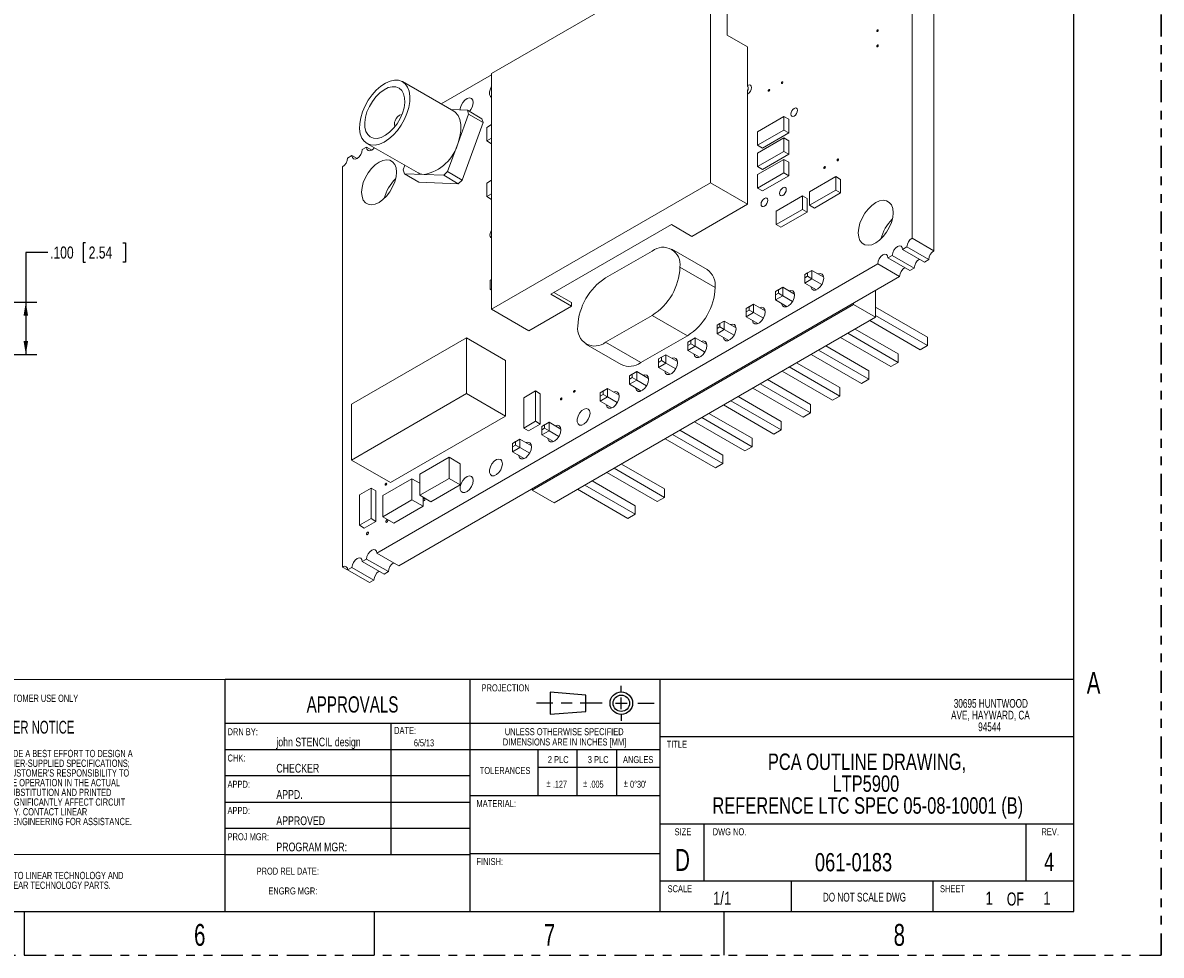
# Model space of a CAD drawing. Header units: inches. Extents: x 0 to 34, y 0 to 22.
# Tile 5 of 8: x 21 to 34, y 0 to 10.7. Entities that reach past the tile are written whole.
import ezdxf

# ---------------------------------------------------------------- set-up
doc = ezdxf.new("R2010")
doc.units = ezdxf.units.IN
doc.header["$MEASUREMENT"] = 0
doc.linetypes.add('PHANTOM', pattern=[0.5, 0.25, -0.05, 0.05, -0.05, 0.05, -0.05])
for name, color, linetype in [('P1', 3, 'Continuous'), ('P2', 3, 'Continuous'), ('P2-TEXT', 3, 'Continuous'), ('SLD-0', 7, 'Continuous')]:
    doc.layers.add(name, color=color, linetype=linetype)
doc.styles.add('SLDTEXTSTYLE0', font='TXT', dxfattribs={"width": 0.663})
doc.styles.add('SLDTEXTSTYLE1', font='TXT', dxfattribs={"width": 0.75})
doc.styles.add('SLDTEXTSTYLE2', font='TXT', dxfattribs={"width": 0.7})
doc.dimstyles.new('SLDDIMSTYLE11', dxfattribs={"dimtxt": 0.137795, "dimasz": 0.156, "dimexe": 0, "dimexo": 0.0625, "dimgap": 0.034449, "dimtad": 0, "dimtih": 1, "dimtoh": 1, "dimdec": 3, "dimlfac": 0.166667, "dimrnd": 1e-09, "dimzin": 4, "dimdsep": 46, "dimtxsty": 'SLDTEXTSTYLE1', "dimsah": 1, "dimcen": 0.09, "dimadec": 0, "dimazin": 1, "dimtfac": 1, "dimtdec": 3, "dimtofl": 0, "dimtmove": 0, "dimatfit": 3, "dimfxl": 1, "dimfrac": 2, "dimtolj": 1, "dimtzin": 12, "dimarcsym": 0})

# ---------------------------------------------------------------- blocks, each defined once
blk = doc.blocks.new('SW_NOTE_0')
at = {"layer": 'SLD-0', "color": 0, "char_height": 0.08333, "attachment_point": 1, "style": 'SLDTEXTSTYLE0'}
for s, insert in [('LINEAR TECHNOLOGY HAS MADE A BEST EFFORT TO DESIGN A', (0, 0.107)), ('CIRCUIT THAT MEETS CUSTOMER-SUPPLIED SPECIFICATIONS;', (0, -0.004)), ("HOWEVER, IT REMAINS THE CUSTOMER'S RESPONSIBILITY TO", (0, -0.115)), ('VERIFY PROPER AND RELIABLE OPERATION IN THE ACTUAL', (0, -0.226)), ('APPLICATION. COMPONENT SUBSTITUTION AND PRINTED', (0, -0.337)), ('CIRUIT BOARD LAYOUT MAY SIGNIFICANTLY AFFECT CIRCUIT', (0, -0.448)), ('PERFORMANCE OR RELIABILITY. CONTACT LINEAR', (0, -0.559)), ('TECHNOLOGY APPLICATIONS ENGINEERING FOR ASSISTANCE.', (0, -0.67))]:
    blk.add_mtext(s, dxfattribs=dict(at, insert=insert))
blk = doc.blocks.new('SW_NOTE_1')
at = {"layer": 'SLD-0', "color": 0, "char_height": 0.08333, "attachment_point": 1, "style": 'SLDTEXTSTYLE0'}
for s, insert in [('THIS CIRCUIT IS PROPRIETARY TO LINEAR TECHNOLOGY AND', (0, 0.107)), ('IS SUPPLIED FOR USE WITH LINEAR TECHNOLOGY PARTS.', (0, -0.004))]:
    blk.add_mtext(s, dxfattribs=dict(at, insert=insert))
blk = doc.blocks.new('Block1')
at = {"color": 218, "linetype": 'Continuous', "lineweight": 15}
blk.add_line((19.344, 1.15), (23.298, 1.15), dxfattribs=at)
at = {"layer": 'P1', "color": 6, "linetype": 'Continuous'}
blk.add_line((23.298, 0.5), (23.298, 3.15), dxfattribs=at)
at = {"layer": 'P1', "color": 3, "linetype": 'Continuous'}
for p, q in [((20.745, 2.9), (20.744, 2.9)), ((23.298, 2.65), (23.297, 2.65)), ((20.745, 2.4), (20.744, 2.4)), ((20.745, 2.15), (20.744, 2.15)), ((20.745, 1.9), (20.744, 1.9)), ((20.745, 1.65), (20.744, 1.65)), ((20.745, 1.4), (20.744, 1.4))]:
    blk.add_line(p, q, dxfattribs=at)
at = {"layer": 'SLD-0', "color": 218, "lineweight": 15}
for p, q in [((19.344, 0.5), (19.344, 3.15)), ((19.344, 3.15), (23.298, 3.15))]:
    blk.add_line(p, q, dxfattribs=at)
at = {"layer": 'SLD-0'}
blk.add_line((20.745, 2.65), (20.744, 2.65), dxfattribs=at)
at = {"layer": 'SLD-0', "color": 7}
for name, p in [('SW_NOTE_0', (19.606, 2.24)), ('SW_NOTE_1', (19.562, 0.846))]:
    blk.add_blockref(name, p, dxfattribs=at)
at = {"layer": 'SLD-0', "attachment_point": 1, "style": 'SLDTEXTSTYLE0'}
for s, insert, char_height in [('LTC CONFIDENTIAL - FOR CUSTOMER USE ONLY', (19.606, 2.978), 0.08333), ('CUSTOMER NOTICE', (20.308, 2.679), 0.14583)]:
    blk.add_mtext(s, dxfattribs=dict(at, insert=insert, char_height=char_height))
blk = doc.blocks.new('SW_NOTE_3')
at = {"layer": 'SLD-0', "color": 0, "char_height": 0.1875, "attachment_point": 2, "style": 'SLDTEXTSTYLE1'}
for s, insert in [('PCA OUTLINE DRAWING,', (1.45, 0.242)), ('LTP5900', (1.437, -0.008)), ('REFERENCE LTC SPEC 05-08-10001 (B)', (1.459, -0.258))]:
    blk.add_mtext(s, dxfattribs=dict(at, insert=insert))
blk = doc.blocks.new('SW_NOTE_4')
at = {"layer": 'P2', "color": 0, "char_height": 0.1, "attachment_point": 2, "style": 'SLDTEXTSTYLE2'}
for s, insert in [('30695 HUNTWOOD', (0.706, 0.129)), ('AVE, HAYWARD, CA', (0.701, -0.005)), ('94544', (0.691, -0.139))]:
    blk.add_mtext(s, dxfattribs=dict(at, insert=insert))
blk = doc.blocks.new('_D_32')
at = {"layer": 'SLD-0'}
for p, q in [((21.701, 8.141), (21.673, 8.141)), ((21.673, 8.141), (21.673, 7.922)), ((22.127, 8.141), (22.155, 8.141)), ((22.155, 8.141), (22.155, 7.922)), ((21.267, 8.032), (21.017, 8.032)), ((21.017, 8.032), (21.017, 7.464)), ((21.673, 7.922), (21.701, 7.922)), ((22.155, 7.922), (22.127, 7.922)), ((17.07, 7.464), (21.142, 7.464)), ((21.017, 7.464), (21.017, 6.864)), ((17.07, 6.864), (21.142, 6.864))]:
    blk.add_line(p, q, dxfattribs=at)
for points in [[(21.017, 7.464), (20.991, 7.308), (21.043, 7.308)], [(21.017, 6.864), (21.043, 7.02), (20.991, 7.02)]]:
    blk.add_solid(points, dxfattribs=at)
at = {"layer": 'SLD-0', "char_height": 0.1378, "attachment_point": 1, "style": 'SLDTEXTSTYLE1'}
for s, insert in [('.100', (21.295, 8.1)), ('2.54', (21.736, 8.1))]:
    blk.add_mtext(s, dxfattribs=dict(at, insert=insert))

msp = doc.modelspace()

# ---------------------------------------------------------------- linework, layer by layer
at = {"color": 7, "linetype": 'Continuous', "lineweight": 15}
for p, q in [((31.1506, 8.1963), (31.1506, 12.7695)), ((31.4011, 8.0517), (31.4011, 12.6248)), ((28.8462, 11.5226), (26.343, 10.0776)), ((28.8462, 8.828), (28.8462, 11.5226)), ((29.0371, 11.3732), (29.0371, 10.5158)), ((29.0371, 10.5158), (29.2705, 10.3811)), ((29.2705, 9.9304), (29.2705, 10.3811)), ((26.343, 10.0617), (25.7668, 9.729)), ((26.343, 10.0776), (26.343, 7.383)), ((25.9094, 9.6467), (25.3248, 9.9842)), ((29.278, 9.926), (29.2705, 9.9304)), ((29.278, 9.926), (29.278, 9.8868)), ((29.278, 9.8868), (29.2705, 9.8912)), ((29.2705, 8.5831), (29.2705, 9.8912)), ((29.278, 9.8868), (29.2705, 9.8825)), ((25.879, 9.6642), (26.0659, 9.6574)), ((26.0659, 9.6574), (26.0797, 9.6132)), ((26.2329, 9.561), (26.0659, 9.6574)), ((26.0797, 9.6132), (25.9601, 9.2844)), ((26.2467, 9.5168), (26.0075, 8.8593)), ((26.2467, 9.5168), (26.0797, 9.6132)), ((26.2329, 9.561), (26.2467, 9.5168)), ((29.685, 9.5854), (29.3843, 9.4119)), ((29.685, 9.4311), (29.685, 9.5854)), ((29.685, 9.5854), (29.7402, 9.5536)), ((29.7402, 9.3993), (29.7402, 9.5536)), ((26.343, 9.4934), (26.2872, 9.4612)), ((26.2872, 9.4612), (26.2872, 9.3068)), ((29.3843, 9.2576), (29.685, 9.4311)), ((29.3843, 9.4119), (29.3843, 9.2576)), ((29.4395, 9.2257), (29.7402, 9.3993)), ((29.685, 9.4311), (29.7402, 9.3993)), ((24.9174, 9.2784), (25.502, 8.9409)), ((25.9601, 9.2844), (25.8405, 8.9557)), ((26.2872, 9.3068), (26.343, 9.3391)), ((26.2872, 9.3068), (26.3424, 9.275)), ((26.3424, 9.275), (26.343, 9.2754)), ((29.685, 9.3405), (29.3843, 9.1669)), ((29.3843, 9.2576), (29.4395, 9.2257)), ((29.685, 9.1862), (29.685, 9.3405)), ((29.685, 9.3405), (29.7402, 9.3086)), ((29.7402, 9.1543), (29.7402, 9.3086)), ((24.7467, 9.1401), (24.6966, 9.1112)), ((24.8052, 9.1064), (24.7467, 9.1401)), ((24.9137, 9.2365), (24.8636, 9.2076)), ((24.9722, 9.2028), (24.9137, 9.2365)), ((29.3843, 9.0126), (29.685, 9.1862)), ((29.3843, 9.1669), (29.3843, 9.0126)), ((29.4395, 8.9808), (29.7402, 9.1543)), ((29.685, 9.1862), (29.7402, 9.1543)), ((24.6381, 9.0099), (24.6381, 4.4368)), ((25.3317, 8.9744), (25.3512, 9.0279)), ((29.685, 9.0955), (29.3843, 8.9219)), ((29.3843, 9.0126), (29.4395, 8.9808)), ((29.685, 8.9412), (29.685, 9.0955)), ((29.685, 9.0955), (29.7402, 9.0637)), ((29.7402, 8.9094), (29.7402, 9.0637)), ((25.3455, 8.9302), (25.3317, 8.9744)), ((25.5125, 8.8337), (25.3455, 8.9302)), ((25.5704, 8.9219), (25.3455, 8.9302)), ((25.7953, 8.9137), (25.5704, 8.9219)), ((25.8405, 8.9557), (25.7953, 8.9137)), ((25.9624, 8.8172), (25.7953, 8.9137)), ((26.0075, 8.8593), (25.8405, 8.9557)), ((26.0075, 8.8593), (25.9624, 8.8172)), ((26.343, 8.8565), (26.2872, 8.8243)), ((29.3843, 8.7676), (29.685, 8.9412)), ((29.3843, 8.9219), (29.3843, 8.7676)), ((29.4395, 8.7358), (29.7402, 8.9094)), ((29.685, 8.9412), (29.7402, 8.9094)), ((30.279, 8.8995), (29.9783, 8.7259)), ((30.279, 8.7452), (30.279, 8.8995)), ((30.279, 8.8995), (30.3341, 8.8676)), ((30.3341, 8.7133), (30.3341, 8.8676)), ((25.9624, 8.8172), (25.5125, 8.8337)), ((26.2872, 8.8243), (26.2872, 8.6699)), ((26.343, 7.383), (28.8462, 8.828)), ((28.8462, 8.828), (29.2705, 8.5831)), ((29.3843, 8.7676), (29.4395, 8.7358)), ((29.9783, 8.5716), (30.279, 8.7452)), ((29.9783, 8.7259), (29.9783, 8.5716)), ((30.279, 8.7452), (30.3341, 8.7133)), ((26.2872, 8.6699), (26.343, 8.7022)), ((26.2872, 8.6699), (26.3424, 8.6381)), ((26.3424, 8.6381), (26.343, 8.6385)), ((29.8971, 8.6791), (29.5965, 8.5055)), ((29.8971, 8.5247), (29.8971, 8.6791)), ((29.8971, 8.6791), (29.9523, 8.6472)), ((29.9523, 8.4929), (29.9523, 8.6472)), ((30.0335, 8.5398), (30.3341, 8.7133)), ((28.6341, 8.2157), (29.2705, 8.5831)), ((29.5965, 8.3512), (29.8971, 8.5247)), ((29.5965, 8.5055), (29.5965, 8.3512)), ((29.6516, 8.3193), (29.9523, 8.4929)), ((29.8971, 8.5247), (29.9523, 8.4929)), ((29.9783, 8.5716), (30.0335, 8.5398)), ((28.4002, 8.3507), (27.0214, 7.5547)), ((28.6341, 8.2157), (28.4002, 8.3507)), ((29.5965, 8.3512), (29.6516, 8.3193)), ((31.042, 8.0661), (31.0921, 8.0951)), ((31.0921, 8.0951), (31.3427, 7.9504)), ((31.4011, 8.0517), (31.1506, 8.1963)), ((28.1796, 8.048), (27.6467, 7.7403)), ((28.8071, 7.8375), (28.404, 8.0702)), ((30.875, 7.9697), (30.9251, 7.9986)), ((31.1255, 7.8251), (30.875, 7.9697)), ((30.9251, 7.9986), (31.1756, 7.854)), ((31.2925, 7.9215), (31.042, 8.0661)), ((31.2925, 7.9215), (31.3427, 7.9504)), ((25.0306, 4.5959), (30.758, 7.9022)), ((28.497, 7.8638), (28.497, 7.8657)), ((28.9, 7.6331), (28.497, 7.8657)), ((28.497, 7.8638), (28.9001, 7.6311)), ((29.9229, 7.7788), (30.0064, 7.827)), ((29.9563, 7.7981), (30.0064, 7.827)), ((30.0064, 7.827), (30.0064, 7.7306)), ((30.0064, 7.827), (30.1403, 7.7497)), ((30.758, 7.9022), (31.0086, 7.7576)), ((31.1255, 7.8251), (31.1756, 7.854)), ((25.2812, 4.4512), (31.0086, 7.7576)), ((26.343, 7.7247), (26.3283, 7.7162)), ((26.3283, 7.7162), (26.3283, 7.6085)), ((29.9563, 7.7981), (29.9229, 7.7788)), ((29.9229, 7.7788), (29.9229, 7.7402)), ((29.9229, 7.7788), (29.9229, 7.7788)), ((29.9229, 7.7402), (29.9563, 7.7595)), ((29.9229, 7.6824), (29.9229, 7.7402)), ((30.0064, 7.7306), (29.9229, 7.6824)), ((29.9229, 7.6824), (30.0566, 7.6052)), ((29.9563, 7.7595), (29.9563, 7.7981)), ((29.9563, 7.7595), (30.0064, 7.7306)), ((30.0064, 7.7306), (30.1191, 7.6655)), ((26.3283, 7.6085), (26.343, 7.617)), ((26.3283, 7.6085), (26.343, 7.6)), ((27.0214, 7.5547), (27.2552, 7.4197)), ((27.0553, 7.5743), (27.2552, 7.4589)), ((28.9001, 7.6311), (28.9, 7.6331)), ((29.5888, 7.586), (29.6723, 7.6342)), ((29.6222, 7.6053), (29.5888, 7.586)), ((29.5888, 7.586), (29.5888, 7.5474)), ((29.5888, 7.586), (29.5888, 7.586)), ((29.5888, 7.5474), (29.6222, 7.5667)), ((29.6222, 7.6053), (29.6723, 7.6342)), ((29.6222, 7.5667), (29.6222, 7.6053)), ((29.6222, 7.5667), (29.6723, 7.5377)), ((29.6723, 7.6342), (29.6723, 7.5377)), ((29.6723, 7.6342), (29.8062, 7.5569)), ((30.733, 7.5985), (30.733, 7.2918)), ((30.4824, 7.4365), (26.8077, 5.3151)), ((27.2552, 7.4589), (27.2552, 7.4197)), ((29.2547, 7.3931), (29.3383, 7.4413)), ((29.2882, 7.4124), (29.3383, 7.4413)), ((29.3383, 7.4413), (29.3383, 7.3449)), ((29.3383, 7.4413), (29.4722, 7.364)), ((29.5888, 7.4895), (29.5888, 7.5474)), ((29.6723, 7.5377), (29.5888, 7.4895)), ((29.5888, 7.4895), (29.7225, 7.4124)), ((29.6723, 7.5377), (29.7851, 7.4727)), ((30.4824, 7.4538), (30.4824, 7.4365)), ((30.4824, 7.4365), (30.733, 7.2918)), ((26.343, 7.383), (26.7673, 7.138)), ((26.7673, 7.138), (27.2552, 7.4197)), ((30.733, 7.2918), (27.0583, 5.1705)), ((27.6467, 7.0054), (28.1796, 7.3131)), ((28.5827, 7.0804), (28.1796, 7.3131)), ((29.2882, 7.4124), (29.2547, 7.3931)), ((29.2547, 7.3931), (29.2547, 7.3545)), ((29.2547, 7.3931), (29.2547, 7.3931)), ((29.2547, 7.3545), (29.2882, 7.3738)), ((29.2547, 7.2967), (29.2547, 7.3545)), ((29.3383, 7.3449), (29.2547, 7.2967)), ((29.2547, 7.2967), (29.3884, 7.2195)), ((29.2882, 7.3738), (29.2882, 7.4124)), ((29.2882, 7.3738), (29.3383, 7.3449)), ((29.3383, 7.3449), (29.451, 7.2798)), ((30.733, 7.4076), (31.326, 7.0653)), ((30.733, 7.3111), (31.326, 6.9688)), ((27.3294, 7.1906), (27.3294, 7.1887)), ((28.9207, 7.2003), (29.0042, 7.2485)), ((28.9541, 7.2196), (28.9207, 7.2003)), ((28.9207, 7.2003), (28.9207, 7.1617)), ((28.9207, 7.2003), (28.9207, 7.2003)), ((28.9207, 7.1617), (28.9541, 7.181)), ((28.9207, 7.1038), (28.9207, 7.1617)), ((28.9541, 7.2196), (29.0042, 7.2485)), ((28.9541, 7.181), (28.9541, 7.2196)), ((28.9541, 7.181), (29.0042, 7.152)), ((29.0042, 7.2485), (29.0042, 7.152)), ((29.0042, 7.2485), (29.1381, 7.1712)), ((30.6662, 7.2533), (31.2424, 6.9206)), ((26.0577, 7.0556), (24.7425, 6.2964)), ((26.0577, 6.4187), (26.0577, 7.0556)), ((26.0577, 7.0556), (26.5032, 6.7985)), ((28.0498, 6.7728), (28.5827, 7.0804)), ((28.5866, 7.0074), (28.6701, 7.0556)), ((28.62, 7.0267), (28.6701, 7.0556)), ((28.6701, 7.0556), (28.6701, 6.9592)), ((28.6701, 7.0556), (28.804, 6.9783)), ((29.0042, 7.152), (28.9207, 7.1038)), ((28.9207, 7.1038), (29.0544, 7.0267)), ((29.0042, 7.152), (29.1169, 7.087)), ((30.3321, 7.0604), (30.9084, 6.7278)), ((30.4156, 7.1086), (30.9919, 6.776)), ((30.4992, 7.1569), (30.9919, 6.8724)), ((31.326, 6.9688), (31.326, 7.0653)), ((27.4223, 6.9832), (27.8254, 6.7505)), ((27.6467, 7.0054), (28.0498, 6.7728)), ((28.62, 7.0267), (28.5866, 7.0074)), ((28.5866, 7.0074), (28.5866, 6.9688)), ((28.5866, 7.0074), (28.5866, 7.0074)), ((28.5866, 6.9688), (28.62, 6.9881)), ((28.5866, 6.911), (28.5866, 6.9688)), ((28.6701, 6.9592), (28.5866, 6.911)), ((28.5866, 6.911), (28.7203, 6.8338)), ((28.62, 6.9881), (28.62, 7.0267)), ((28.62, 6.9881), (28.6701, 6.9592)), ((28.6701, 6.9592), (28.7829, 6.8941)), ((30.0816, 6.9158), (30.6578, 6.5831)), ((30.1651, 6.964), (30.6578, 6.6796)), ((31.2424, 6.9206), (31.326, 6.9688)), ((26.5032, 6.1616), (26.5032, 6.7985)), ((28.2525, 6.8146), (28.3361, 6.8628)), ((28.286, 6.8338), (28.2525, 6.8146)), ((28.2525, 6.8146), (28.2525, 6.776)), ((28.2525, 6.8146), (28.2525, 6.8146)), ((28.2525, 6.776), (28.286, 6.7953)), ((28.2525, 6.7181), (28.2525, 6.776)), ((28.286, 6.8338), (28.3361, 6.8628)), ((28.286, 6.7953), (28.286, 6.8338)), ((28.286, 6.7953), (28.3361, 6.7663)), ((28.3361, 6.8628), (28.3361, 6.7663)), ((28.3361, 6.8628), (28.47, 6.7855)), ((29.831, 6.7712), (30.3238, 6.4867)), ((29.9981, 6.8676), (30.5743, 6.5349)), ((30.9084, 6.7278), (30.9919, 6.776)), ((30.9919, 6.776), (30.9919, 6.8724)), ((27.9185, 6.6217), (28.002, 6.6699)), ((27.9519, 6.641), (27.9185, 6.6217)), ((27.9519, 6.641), (28.002, 6.6699)), ((27.9519, 6.6024), (27.9519, 6.641)), ((28.002, 6.6699), (28.002, 6.5735)), ((28.002, 6.6699), (28.1359, 6.5926)), ((28.3361, 6.7663), (28.2525, 6.7181)), ((28.2525, 6.7181), (28.3862, 6.6409)), ((28.3361, 6.7663), (28.4488, 6.7013)), ((29.664, 6.6747), (30.2402, 6.3421)), ((29.7475, 6.7229), (30.3238, 6.3903)), ((30.6578, 6.5831), (30.6578, 6.6796)), ((27.9185, 6.6217), (27.9185, 6.5831)), ((27.9185, 6.6217), (27.9185, 6.6217)), ((27.9185, 6.5831), (27.9519, 6.6024)), ((27.9185, 6.5253), (27.9185, 6.5831)), ((28.002, 6.5735), (27.9185, 6.5253)), ((27.9185, 6.5253), (28.0522, 6.4481)), ((27.9519, 6.6024), (28.002, 6.5735)), ((28.002, 6.5735), (28.1147, 6.5084)), ((29.4134, 6.5301), (29.9897, 6.1974)), ((29.497, 6.5783), (29.9897, 6.2939)), ((30.5743, 6.5349), (30.6578, 6.5831)), ((24.7425, 5.6595), (26.0577, 6.4187)), ((26.0577, 6.4187), (26.5032, 6.1616)), ((26.8438, 6.4494), (26.7101, 6.3723)), ((26.8438, 6.1022), (26.8438, 6.4494)), ((26.8438, 6.4494), (26.8989, 6.4176)), ((26.8989, 6.0704), (26.8989, 6.4176)), ((27.5844, 6.4289), (27.6679, 6.4771)), ((27.6178, 6.4481), (27.5844, 6.4289)), ((27.5844, 6.4289), (27.5844, 6.3903)), ((27.5844, 6.4289), (27.5844, 6.4289)), ((27.5844, 6.3903), (27.6178, 6.4096)), ((27.5844, 6.3324), (27.5844, 6.3903)), ((27.6679, 6.3806), (27.5844, 6.3324)), ((27.6178, 6.4481), (27.6679, 6.4771)), ((27.6178, 6.4096), (27.6178, 6.4481)), ((27.6178, 6.4096), (27.6679, 6.3806)), ((27.6679, 6.4771), (27.6679, 6.3806)), ((27.6679, 6.4771), (27.8018, 6.3998)), ((27.6679, 6.3806), (27.7807, 6.3156)), ((29.1629, 6.3855), (29.6556, 6.101)), ((29.3299, 6.4819), (29.9062, 6.1492)), ((30.2402, 6.3421), (30.3238, 6.3903)), ((30.3238, 6.3903), (30.3238, 6.4867)), ((24.7425, 6.2964), (24.7425, 5.6595)), ((26.7101, 6.3723), (26.7101, 6.0251)), ((27.5844, 6.3324), (27.7181, 6.2552)), ((28.9959, 6.289), (29.5721, 5.9564)), ((29.0794, 6.3372), (29.6556, 6.0046)), ((29.9897, 6.1974), (29.9897, 6.2939)), ((25.188, 5.4023), (26.5032, 6.1616)), ((28.7453, 6.1444), (29.3216, 5.8117)), ((28.8288, 6.1926), (29.3216, 5.9082)), ((29.9062, 6.1492), (29.9897, 6.1974)), ((26.7101, 6.0251), (26.8438, 6.1022)), ((26.7101, 6.0251), (26.7653, 5.9932)), ((26.7653, 5.9932), (26.8989, 6.0704)), ((26.8438, 6.1022), (26.8989, 6.0704)), ((26.9163, 6.0432), (26.9998, 6.0914)), ((26.9497, 6.0624), (26.9163, 6.0432)), ((26.9163, 6.0432), (26.9163, 6.0046)), ((26.9163, 6.0432), (26.9163, 6.0432)), ((26.9163, 6.0046), (26.9497, 6.0239)), ((26.9163, 5.9467), (26.9163, 6.0046)), ((26.9998, 5.9949), (26.9163, 5.9467)), ((26.9497, 6.0624), (26.9998, 6.0914)), ((26.9497, 6.0239), (26.9497, 6.0624)), ((26.9497, 6.0239), (26.9998, 5.9949)), ((26.9998, 6.0914), (26.9998, 5.9949)), ((26.9998, 6.0914), (27.1337, 6.0141)), ((26.9998, 5.9949), (27.1125, 5.9299)), ((28.4948, 5.9997), (28.9875, 5.7153)), ((28.6618, 6.0962), (29.238, 5.7635)), ((29.5721, 5.9564), (29.6556, 6.0046)), ((29.6556, 6.0046), (29.6556, 6.101)), ((26.5822, 5.8503), (26.6657, 5.8985)), ((26.6156, 5.8696), (26.5822, 5.8503)), ((26.6156, 5.8696), (26.6657, 5.8985)), ((26.6156, 5.831), (26.6156, 5.8696)), ((26.6657, 5.8985), (26.6657, 5.8021)), ((26.6657, 5.8985), (26.7996, 5.8212)), ((26.9163, 5.9467), (27.05, 5.8695)), ((28.3277, 5.9033), (28.904, 5.5707)), ((28.4112, 5.9515), (28.9875, 5.6189)), ((29.3216, 5.8117), (29.3216, 5.9082)), ((26.5822, 5.8503), (26.5822, 5.8117)), ((26.5822, 5.8503), (26.5822, 5.8503)), ((26.5822, 5.8117), (26.6156, 5.831)), ((26.5822, 5.7539), (26.5822, 5.8117)), ((26.6657, 5.8021), (26.5822, 5.7539)), ((26.5822, 5.7539), (26.7159, 5.6767)), ((26.6156, 5.831), (26.6657, 5.8021)), ((26.6657, 5.8021), (26.7785, 5.737)), ((29.238, 5.7635), (29.3216, 5.8117)), ((24.7425, 5.6595), (25.188, 5.4023)), ((25.8563, 5.6911), (25.5222, 5.4982)), ((25.8563, 5.45), (25.8563, 5.6911)), ((25.8563, 5.6911), (25.9836, 5.6176)), ((25.9836, 5.3765), (25.9836, 5.6176)), ((27.8266, 5.614), (28.3194, 5.3296)), ((28.904, 5.5707), (28.9875, 5.6189)), ((28.9875, 5.6189), (28.9875, 5.7153)), ((25.5222, 5.4982), (25.5222, 5.2571)), ((27.6596, 5.5176), (28.2358, 5.185)), ((27.7431, 5.5658), (28.3194, 5.2332)), ((24.9658, 5.3377), (24.8322, 5.2606)), ((24.9658, 4.9905), (24.9658, 5.3377)), ((24.9658, 5.3377), (25.021, 5.3059)), ((25.432, 5.4461), (25.098, 5.2533)), ((25.432, 5.205), (25.432, 5.4461)), ((25.432, 5.4461), (25.5222, 5.3941)), ((25.5222, 5.2571), (25.8563, 5.45)), ((25.6495, 5.1836), (25.9836, 5.3765)), ((25.8563, 5.45), (25.9836, 5.3765)), ((27.4091, 5.373), (27.9853, 5.0403)), ((27.4926, 5.4212), (27.9853, 5.1368)), ((24.8322, 5.2606), (24.8322, 4.9134)), ((25.021, 4.9587), (25.021, 5.3059)), ((25.098, 5.2533), (25.098, 5.0122)), ((25.5222, 5.2571), (25.6495, 5.1836)), ((25.5593, 5.1316), (25.5593, 5.2357)), ((26.8077, 5.3151), (26.8077, 5.3325)), ((26.8077, 5.3151), (27.0583, 5.1705)), ((27.3255, 5.3248), (27.9018, 4.9921)), ((28.2358, 5.185), (28.3194, 5.2332)), ((28.3194, 5.2332), (28.3194, 5.3296)), ((25.098, 5.0122), (25.432, 5.205)), ((25.2253, 4.9387), (25.5593, 5.1316)), ((25.432, 5.205), (25.5593, 5.1316)), ((27.9853, 5.0403), (27.9853, 5.1368)), ((24.8322, 4.9134), (24.9658, 4.9905)), ((24.8873, 4.8815), (25.021, 4.9587)), ((24.9658, 4.9905), (25.021, 4.9587)), ((25.098, 5.0122), (25.2253, 4.9387)), ((27.9018, 4.9921), (27.9853, 5.0403)), ((24.8322, 4.9134), (24.8873, 4.8815)), ((25.2812, 4.4512), (25.0306, 4.5959)), ((24.6381, 4.4368), (24.6966, 4.403)), ((24.6966, 4.403), (24.7467, 4.4319)), ((24.7467, 4.4319), (24.9972, 4.2873)), ((24.8636, 4.4994), (24.9137, 4.5284)), ((25.1142, 4.3548), (24.8636, 4.4994)), ((24.9137, 4.5284), (25.1643, 4.3837)), ((24.9471, 4.2584), (24.6966, 4.403)), ((25.1142, 4.3548), (25.1643, 4.3837)), ((24.9471, 4.2584), (24.9972, 4.2873))]:
    msp.add_line(p, q, dxfattribs=at)
at = {"color": 7, "linetype": 'Continuous', "lineweight": 15, "flags": 128}
for points in [[(30.7649, 10.5713), (30.7643, 10.5746), (30.7625, 10.5767), (30.7597, 10.5772), (30.7566, 10.5761), (30.7534, 10.5735), (30.7506, 10.5698), (30.7488, 10.5657), (30.7482, 10.5616), (30.7488, 10.5583), (30.7506, 10.5562), (30.7534, 10.5557), (30.7566, 10.5568), (30.7597, 10.5594), (30.7625, 10.563), (30.7643, 10.5672), (30.7649, 10.5713)], [(30.7649, 10.3977), (30.7643, 10.401), (30.7625, 10.4031), (30.7597, 10.4036), (30.7566, 10.4025), (30.7534, 10.3999), (30.7506, 10.3962), (30.7488, 10.3921), (30.7482, 10.388), (30.7488, 10.3847), (30.7506, 10.3826), (30.7534, 10.3821), (30.7566, 10.3832), (30.7597, 10.3858), (30.7625, 10.3894), (30.7643, 10.3936), (30.7649, 10.3977)], [(24.8667, 9.6406), (24.8461, 9.5721), (24.835, 9.5056), (24.8336, 9.4434), (24.8419, 9.3876), (24.8598, 9.3401), (24.8866, 9.3025), (24.9213, 9.2762), (24.9629, 9.2618), (25.0099, 9.2601), (25.0606, 9.271), (25.1134, 9.2942), (25.1664, 9.3289), (25.218, 9.3738), (25.2662, 9.4276), (25.3094, 9.4882), (25.3463, 9.5538), (25.3755, 9.6219), (25.396, 9.6904), (25.4072, 9.7569), (25.4086, 9.8191), (25.4002, 9.8749), (25.3823, 9.9224), (25.3556, 9.96), (25.3208, 9.9864), (25.2792, 10.0007), (25.2323, 10.0024), (25.1816, 9.9915), (25.1288, 9.9683), (25.0757, 9.9337), (25.0242, 9.8887), (24.976, 9.835), (24.9327, 9.7743), (24.8959, 9.7088), (24.8667, 9.6406)], [(24.9183, 9.6387), (24.9003, 9.5769), (24.892, 9.5175), (24.8936, 9.4631), (24.9053, 9.416), (24.9263, 9.3783), (24.9559, 9.3517), (24.9926, 9.3373), (25.035, 9.3357), (25.0812, 9.3471), (25.1291, 9.3708), (25.1766, 9.406), (25.2218, 9.451), (25.2625, 9.5039), (25.297, 9.5624), (25.3239, 9.6238), (25.3418, 9.6856), (25.3502, 9.745), (25.3485, 9.7995), (25.3369, 9.8466), (25.3158, 9.8842), (25.2863, 9.9109), (25.2495, 9.9253), (25.2071, 9.9268), (25.161, 9.9155), (25.1131, 9.8917), (25.0655, 9.8565), (25.0204, 9.8115), (24.9797, 9.7586), (24.9451, 9.7002), (24.9183, 9.6387)], [(26.343, 9.9314), (26.3289, 9.9039), (26.319, 9.8688), (26.319, 9.8373), (26.3289, 9.8136), (26.343, 9.8025)], [(29.3152, 9.917), (29.312, 9.9339), (29.3028, 9.9445), (29.289, 9.9472), (29.2728, 9.9415), (29.2705, 9.9401)], [(29.523, 9.89), (29.5224, 9.8933), (29.5206, 9.8954), (29.5179, 9.8959), (29.5147, 9.8948), (29.5115, 9.8922), (29.5088, 9.8886), (29.5069, 9.8844), (29.5063, 9.8804), (29.5069, 9.877), (29.5088, 9.875), (29.5115, 9.8744), (29.5147, 9.8755), (29.5179, 9.8781), (29.5206, 9.8818), (29.5224, 9.8859), (29.523, 9.89)], [(29.6733, 9.9768), (29.6727, 9.9801), (29.6709, 9.9822), (29.6682, 9.9827), (29.665, 9.9816), (29.6618, 9.979), (29.6591, 9.9754), (29.6573, 9.9712), (29.6566, 9.9671), (29.6573, 9.9638), (29.6591, 9.9617), (29.6618, 9.9612), (29.665, 9.9623), (29.6682, 9.9649), (29.6709, 9.9686), (29.6727, 9.9727), (29.6733, 9.9768)], [(26.1322, 9.7452), (26.1271, 9.7733), (26.1128, 9.7918), (26.091, 9.7982), (26.0648, 9.7917), (26.0376, 9.7731), (26.0132, 9.745), (25.9948, 9.7111), (25.9849, 9.676), (25.9837, 9.6604)], [(25.9601, 9.2844), (25.9816, 9.3572), (25.9925, 9.4275), (25.9924, 9.4926), (25.9812, 9.5501), (25.9595, 9.5978), (25.928, 9.6338), (25.9094, 9.6467)], [(29.8401, 9.6566), (29.8372, 9.6718), (29.829, 9.6814), (29.8166, 9.6838), (29.802, 9.6787), (29.7873, 9.6669), (29.775, 9.6502), (29.7667, 9.6311), (29.7638, 9.6126), (29.7667, 9.5974), (29.775, 9.5878), (29.7873, 9.5854), (29.802, 9.5905), (29.8166, 9.6023), (29.829, 9.619), (29.8372, 9.6381), (29.8401, 9.6566)], [(24.7467, 9.1401), (24.7511, 9.1168), (24.7638, 9.1023), (24.7828, 9.0986), (24.8051, 9.1063), (24.8275, 9.1244), (24.8465, 9.15), (24.8592, 9.1792), (24.8636, 9.2076)], [(24.9137, 9.2365), (24.9182, 9.2133), (24.9308, 9.1987), (24.9498, 9.195), (24.9722, 9.2028), (24.9946, 9.2208), (25.002, 9.2295)], [(25.2551, 8.9496), (25.2501, 8.9979), (25.2354, 9.0381), (25.2116, 9.068), (25.18, 9.0863), (25.1422, 9.0919), (25.1001, 9.0846), (25.0557, 9.0647), (25.0113, 9.0333), (24.9692, 8.992), (24.9314, 8.9427), (24.8998, 8.888), (24.8761, 8.8307), (24.8613, 8.7735), (24.8563, 8.7194), (24.8613, 8.671), (24.8761, 8.6308), (24.8998, 8.6009), (24.9314, 8.5827), (24.9692, 8.5771), (25.0113, 8.5844), (25.0557, 8.6042), (25.1001, 8.6356), (25.1422, 8.6769), (25.18, 8.7262), (25.2116, 8.7809), (25.2354, 8.8383), (25.2501, 8.8955), (25.2551, 8.9496)], [(30.1594, 9.0081), (30.1588, 9.0114), (30.157, 9.0135), (30.1543, 9.014), (30.1511, 9.0129), (30.1479, 9.0103), (30.1452, 9.0067), (30.1433, 9.0025), (30.1427, 8.9984), (30.1433, 8.9951), (30.1452, 8.993), (30.1479, 8.9925), (30.1511, 8.9936), (30.1543, 8.9962), (30.157, 8.9999), (30.1588, 9.004), (30.1594, 9.0081)], [(30.3097, 9.0949), (30.3091, 9.0982), (30.3073, 9.1003), (30.3046, 9.1008), (30.3014, 9.0997), (30.2982, 9.0971), (30.2955, 9.0935), (30.2937, 9.0893), (30.293, 9.0852), (30.2937, 9.0819), (30.2955, 9.0798), (30.2982, 9.0793), (30.3014, 9.0804), (30.3046, 9.083), (30.3073, 9.0866), (30.3091, 9.0908), (30.3097, 9.0949)], [(25.502, 8.9409), (25.5234, 8.9309), (25.5704, 8.9219)], [(29.7129, 8.7503), (29.71, 8.7655), (29.7017, 8.775), (29.6893, 8.7774), (29.6747, 8.7723), (29.6601, 8.7606), (29.6477, 8.7438), (29.6394, 8.7248), (29.6365, 8.7062), (29.6394, 8.691), (29.6477, 8.6815), (29.6601, 8.6791), (29.6747, 8.6842), (29.6893, 8.696), (29.7017, 8.7127), (29.71, 8.7317), (29.7129, 8.7503)], [(29.5007, 8.6278), (29.4978, 8.643), (29.4895, 8.6526), (29.4772, 8.655), (29.4625, 8.6499), (29.4479, 8.6381), (29.4355, 8.6214), (29.4273, 8.6023), (29.4244, 8.5837), (29.4273, 8.5686), (29.4355, 8.559), (29.4479, 8.5566), (29.4625, 8.5617), (29.4772, 8.5735), (29.4895, 8.5902), (29.4978, 8.6093), (29.5007, 8.6278)], [(30.9342, 8.4862), (30.9292, 8.5345), (30.9145, 8.5747), (30.8907, 8.6046), (30.8592, 8.6229), (30.8214, 8.6285), (30.7792, 8.6212), (30.7348, 8.6013), (30.6905, 8.5699), (30.6483, 8.5286), (30.6105, 8.4793), (30.5789, 8.4246), (30.5552, 8.3672), (30.5404, 8.3101), (30.5354, 8.2559), (30.5404, 8.2076), (30.5552, 8.1674), (30.5789, 8.1375), (30.6105, 8.1192), (30.6483, 8.1136), (30.6905, 8.1209), (30.7348, 8.1408), (30.7792, 8.1722), (30.8214, 8.2135), (30.8592, 8.2628), (30.8907, 8.3175), (30.9145, 8.3749), (30.9292, 8.432), (30.9342, 8.4862)], [(26.343, 8.2792), (26.3342, 8.2665), (26.3259, 8.2474), (26.323, 8.2288), (26.3259, 8.2136), (26.3342, 8.2041), (26.343, 8.2016)], [(31.042, 8.0661), (31.0375, 8.0894), (31.0249, 8.104), (31.0059, 8.1077), (30.9835, 8.0999), (30.9612, 8.0818), (30.9422, 8.0563), (30.9295, 8.027), (30.9251, 7.9986)], [(30.875, 7.9697), (30.8705, 7.993), (30.8578, 8.0076), (30.8389, 8.0113), (30.8165, 8.0035), (30.7941, 7.9854), (30.7752, 7.9598), (30.7625, 7.9306), (30.758, 7.9022)], [(29.9932, 7.6418), (29.9937, 7.6381), (30.0036, 7.6144), (30.022, 7.6017), (30.0464, 7.6018), (30.0736, 7.6146), (30.0998, 7.6384), (30.1216, 7.6699), (30.1359, 7.705), (30.141, 7.7389)], [(30.141, 7.7389), (30.1359, 7.7669), (30.1216, 7.7854), (30.0998, 7.7919), (30.0764, 7.7866)], [(29.8069, 7.546), (29.8019, 7.5741), (29.7875, 7.5926), (29.7657, 7.599), (29.7424, 7.5938)], [(29.6591, 7.449), (29.6597, 7.4453), (29.6695, 7.4216), (29.6879, 7.4089), (29.7123, 7.409), (29.7395, 7.4217), (29.7657, 7.4455), (29.7875, 7.4771), (29.8019, 7.5121), (29.8069, 7.546)], [(29.325, 7.2561), (29.3256, 7.2524), (29.3354, 7.2287), (29.3538, 7.216), (29.3783, 7.2161), (29.4054, 7.2289), (29.4317, 7.2527), (29.4534, 7.2842), (29.4678, 7.3193), (29.4728, 7.3532)], [(29.4728, 7.3532), (29.4678, 7.3812), (29.4534, 7.3997), (29.4317, 7.4061), (29.4083, 7.4009)], [(28.991, 7.0633), (28.9915, 7.0596), (29.0014, 7.0359), (29.0198, 7.0232), (29.0442, 7.0232), (29.0714, 7.036), (29.0976, 7.0598), (29.1194, 7.0914), (29.1337, 7.1264), (29.1388, 7.1603)], [(29.1388, 7.1603), (29.1337, 7.1884), (29.1194, 7.2069), (29.0976, 7.2133), (29.0742, 7.2081)], [(28.6569, 6.8704), (28.6575, 6.8667), (28.6673, 6.843), (28.6857, 6.8303), (28.7101, 6.8304), (28.7373, 6.8432), (28.7635, 6.8669), (28.7853, 6.8985), (28.7997, 6.9336), (28.8047, 6.9675)], [(28.8047, 6.9675), (28.7997, 6.9955), (28.7853, 7.014), (28.7635, 7.0204), (28.7402, 7.0152)], [(28.3228, 6.6776), (28.3234, 6.6739), (28.3332, 6.6502), (28.3516, 6.6375), (28.3761, 6.6375), (28.4032, 6.6503), (28.4295, 6.6741), (28.4512, 6.7057), (28.4656, 6.7407), (28.4706, 6.7746)], [(28.4706, 6.7746), (28.4656, 6.8027), (28.4512, 6.8212), (28.4295, 6.8276), (28.4061, 6.8223)], [(27.9888, 6.4847), (27.9893, 6.481), (27.9992, 6.4573), (28.0176, 6.4446), (28.042, 6.4447), (28.0692, 6.4575), (28.0954, 6.4812), (28.1172, 6.5128), (28.1315, 6.5479), (28.1366, 6.5817)], [(28.1366, 6.5817), (28.1315, 6.6098), (28.1172, 6.6283), (28.0954, 6.6347), (28.072, 6.6295)], [(27.2975, 6.4496), (27.2968, 6.4529), (27.295, 6.455), (27.2923, 6.4555), (27.2891, 6.4544), (27.2859, 6.4518), (27.2832, 6.4481), (27.2814, 6.444), (27.2808, 6.4399), (27.2814, 6.4366), (27.2832, 6.4345), (27.2859, 6.434), (27.2891, 6.4351), (27.2923, 6.4377), (27.295, 6.4413), (27.2968, 6.4455), (27.2975, 6.4496)], [(27.6547, 6.2918), (27.6553, 6.2881), (27.6651, 6.2645), (27.6835, 6.2518), (27.7079, 6.2518), (27.7351, 6.2646), (27.7613, 6.2884), (27.7831, 6.3199), (27.7975, 6.355), (27.8025, 6.3889)], [(27.8025, 6.3889), (27.7975, 6.417), (27.7831, 6.4355), (27.7613, 6.4419), (27.738, 6.4366)], [(27.1471, 6.3628), (27.1465, 6.3661), (27.1447, 6.3682), (27.142, 6.3687), (27.1388, 6.3676), (27.1356, 6.365), (27.1329, 6.3614), (27.1311, 6.3572), (27.1304, 6.3531), (27.1311, 6.3498), (27.1329, 6.3477), (27.1356, 6.3472), (27.1388, 6.3483), (27.142, 6.3509), (27.1447, 6.3545), (27.1465, 6.3587), (27.1471, 6.3628)], [(27.4684, 6.196), (27.4634, 6.2241), (27.449, 6.2426), (27.4273, 6.249), (27.401, 6.2425), (27.3739, 6.2239), (27.3494, 6.1958), (27.3311, 6.1619), (27.3212, 6.1268), (27.3212, 6.0953), (27.3311, 6.0716), (27.3494, 6.0589), (27.3739, 6.059), (27.401, 6.0718), (27.4273, 6.0955), (27.449, 6.1271), (27.4634, 6.1622), (27.4684, 6.196)], [(26.9866, 5.9061), (26.9871, 5.9024), (26.997, 5.8788), (27.0154, 5.8661), (27.0398, 5.8661), (27.067, 5.8789), (27.0932, 5.9027), (27.115, 5.9342), (27.1293, 5.9693), (27.1344, 6.0032)], [(27.1344, 6.0032), (27.1293, 6.0313), (27.115, 6.0498), (27.0932, 6.0562), (27.0698, 6.0509)], [(26.8003, 5.8103), (26.7953, 5.8384), (26.7809, 5.8569), (26.7591, 5.8633), (26.7358, 5.8581)], [(26.6525, 5.7133), (26.6531, 5.7096), (26.6629, 5.6859), (26.6813, 5.6732), (26.7057, 5.6733), (26.7329, 5.6861), (26.7591, 5.7098), (26.7809, 5.7414), (26.7953, 5.7765), (26.8003, 5.8103)], [(26.4662, 5.6175), (26.4612, 5.6456), (26.4468, 5.6641), (26.4251, 5.6705), (26.3988, 5.664), (26.3717, 5.6454), (26.3472, 5.6172), (26.3289, 5.5833), (26.319, 5.5482), (26.319, 5.5167), (26.3289, 5.493), (26.3472, 5.4804), (26.3717, 5.4804), (26.3988, 5.4932), (26.4251, 5.517), (26.4468, 5.5485), (26.4612, 5.5836), (26.4662, 5.6175)], [(26.1322, 5.4246), (26.1271, 5.4527), (26.1128, 5.4712), (26.091, 5.4776), (26.0648, 5.4711), (26.0376, 5.4525), (26.0132, 5.4244), (25.9948, 5.3905), (25.9849, 5.3554), (25.9849, 5.3239), (25.9948, 5.3002), (26.0132, 5.2875), (26.0376, 5.2876), (26.0648, 5.3004), (26.091, 5.3241), (26.1128, 5.3557), (26.1271, 5.3908), (26.1322, 5.4246)], [(25.1434, 5.3887), (25.1428, 5.392), (25.141, 5.3941), (25.1382, 5.3946), (25.1351, 5.3935), (25.1319, 5.3909), (25.1291, 5.3873), (25.1273, 5.3831), (25.1267, 5.3791), (25.1273, 5.3757), (25.1291, 5.3737), (25.1319, 5.3731), (25.1351, 5.3742), (25.1382, 5.3768), (25.141, 5.3805), (25.1428, 5.3846), (25.1434, 5.3887)], [(25.5814, 5.2139), (25.5805, 5.2186), (25.5779, 5.2215), (25.5741, 5.2222), (25.5697, 5.2207), (25.5652, 5.2171), (25.5614, 5.2119), (25.5593, 5.2075)], [(25.5593, 5.1949), (25.5614, 5.1928), (25.5652, 5.1921), (25.5697, 5.1937), (25.5741, 5.1973), (25.5779, 5.2024), (25.5805, 5.2082), (25.5814, 5.2139)], [(25.1571, 4.969), (25.1562, 4.9736), (25.1537, 4.9766), (25.1499, 4.9773), (25.1454, 4.9757), (25.1409, 4.9721), (25.1371, 4.967), (25.1346, 4.9612), (25.1337, 4.9555), (25.1346, 4.9508), (25.1371, 4.9479), (25.1409, 4.9472), (25.1454, 4.9487), (25.1499, 4.9523), (25.1537, 4.9575), (25.1562, 4.9633), (25.1571, 4.969)], [(24.9346, 4.828), (24.9337, 4.8327), (24.9312, 4.8356), (24.9274, 4.8363), (24.9229, 4.8348), (24.9184, 4.8312), (24.9147, 4.826), (24.9121, 4.8202), (24.9112, 4.8145), (24.9121, 4.8099), (24.9147, 4.8069), (24.9184, 4.8062), (24.9229, 4.8078), (24.9274, 4.8114), (24.9312, 4.8165), (24.9337, 4.8223), (24.9346, 4.828)], [(25.0306, 4.5959), (25.0262, 4.6191), (25.0135, 4.6337), (24.9946, 4.6374), (24.9722, 4.6296), (24.9498, 4.6116), (24.9308, 4.586), (24.9182, 4.5568), (24.9137, 4.5284)], [(24.8636, 4.4994), (24.8592, 4.5227), (24.8465, 4.5373), (24.8275, 4.541), (24.8051, 4.5332), (24.7828, 4.5151), (24.7638, 4.4896), (24.7511, 4.4603), (24.7467, 4.4319)]]:
    msp.add_lwpolyline(points, dxfattribs=at)
at = {"color": 7, "linetype": 'Continuous', "lineweight": 15}
for centre, radius, start, end in [((29.226, 9.9196), 0.0892, 299.85739, 358.31798), ((25.9672, 9.7541), 0.1652, 317.98594, 356.9291), ((25.3042, 9.5035), 0.0724, 154.0263, 205.87399), ((25.3372, 9.5091), 0.1014, 100.83428, 165.11615), ((25.4774, 9.4126), 0.4994, 280.73234, 345.13384), ((24.5697, 9.117), 0.1271, 302.60548, 357.39452), ((25.5669, 8.5393), 0.4641, 133.80438, 166.201), ((31.2461, 8.0759), 0.4641, 133.80438, 166.201), ((28.3026, 7.8946), 0.1966, 351.56028, 128.71211), ((31.219, 8.0893), 0.1271, 122.60548, 177.39452), ((31.3026, 7.8482), 0.1271, 122.61121, 177.39417), ((31.4696, 7.9447), 0.1271, 122.60548, 177.39452), ((27.8112, 7.8922), 0.6864, 302.46677, 357.62769), ((28.6762, 7.6546), 0.2249, 354.50305, 54.4041), ((31.1355, 7.7518), 0.1271, 122.61121, 177.39417), ((28.0155, 7.161), 0.6868, 122.47632, 177.52361), ((28.2142, 7.6596), 0.6865, 302.46834, 357.62612), ((27.5238, 7.159), 0.1967, 171.31468, 308.67457), ((27.919, 6.9493), 0.2197, 244.78089, 306.52957), ((24.6609, 4.4088), 0.0361, 350.78596, 129.20329), ((25.2912, 4.3779), 0.1271, 122.61121, 177.39417), ((25.1242, 4.2815), 0.1271, 122.61121, 177.39417)]:
    msp.add_arc(centre, radius, start, end, dxfattribs=at)
at = {"layer": 'P1', "color": 6, "linetype": 'Continuous'}
for p, q in [((28.27, 3.15), (23.2979, 3.15)), ((23.2979, 0.5), (23.2979, 3.15)), ((26.095, 3.15), (26.095, 0.5)), ((28.27, 2.65), (26.095, 2.65)), ((26.095, 1.825), (28.27, 1.825)), ((23.2979, 1.15), (26.095, 1.15)), ((26.095, 1.1625), (28.27, 1.1625))]:
    msp.add_line(p, q, dxfattribs=at)
at = {"layer": 'P1', "color": 7, "linetype": 'Continuous'}
for p, q in [((27.42, 2.9737), (27.0137, 3.0049)), ((27.0137, 3.0049), (27.0137, 2.7549)), ((27.8262, 3.0049), (27.8262, 3.0798)), ((27.045, 2.8799), (26.8575, 2.8799)), ((27.2637, 2.8799), (27.1387, 2.8799)), ((27.6075, 2.8799), (27.3575, 2.8799)), ((27.42, 2.7862), (27.42, 2.9737)), ((27.7587, 2.8799), (27.8937, 2.8799)), ((27.8262, 2.8124), (27.8262, 2.9474)), ((28.0137, 2.8799), (28.2012, 2.8799)), ((27.0137, 2.7549), (27.42, 2.7862)), ((27.8262, 2.7549), (27.8262, 2.68))]:
    msp.add_line(p, q, dxfattribs=at)
at = {"layer": 'P1', "color": 3, "linetype": 'Continuous'}
for p, q in [((26.095, 2.65), (23.2973, 2.65)), ((23.2979, 2.65), (23.2973, 2.65)), ((25.195, 1.15), (25.195, 2.65)), ((23.2979, 2.35), (26.095, 2.35)), ((26.095, 2.35), (28.27, 2.35)), ((26.87, 2.35), (26.87, 1.825)), ((27.32, 1.825), (27.32, 2.35)), ((27.77, 2.35), (27.77, 1.825)), ((26.87, 2.15), (28.27, 2.15)), ((26.095, 2.05), (23.2979, 2.05)), ((23.2979, 1.75), (26.095, 1.75)), ((26.095, 1.45), (23.2979, 1.45)), ((23.2979, 1.15), (26.095, 1.15))]:
    msp.add_line(p, q, dxfattribs=at)
at = {"layer": 'P1', "color": 7, "linetype": 'Continuous'}
for radius in [0.1288, 0.0938]:
    msp.add_circle((27.8262, 2.8799), radius, dxfattribs=at)
at = {"layer": 'P2', "color": 4, "linetype": 'PHANTOM'}
for p, q in [((34, 22), (34, 0)), ((34, 0), (34, 22)), ((0, 0), (34, 0))]:
    msp.add_line(p, q, dxfattribs=at)
at = {"layer": 'P2', "color": 6, "linetype": 'Continuous'}
for p, q in [((33, 0.5), (33, 21.5001)), ((28.27, 0.5), (28.27, 3.15)), ((33, 3.15), (28.27, 3.15)), ((28.27, 2.5), (33, 2.5)), ((28.27, 1.5), (33, 1.5)), ((28.27, 0.85), (33, 0.85)), ((1, 0.5), (33, 0.5))]:
    msp.add_line(p, q, dxfattribs=at)
at = {"layer": 'P2', "color": 3, "linetype": 'Continuous'}
for p, q in [((28.77, 1.5), (28.77, 0.85)), ((32.45, 1.5), (32.45, 0.85)), ((29.77, 0.85), (29.77, 0.5)), ((31.3929, 0.5), (31.3929, 0.85)), ((21, 0.5), (21, 0)), ((25, 0.5), (25, 0)), ((29, 0.5), (29, 0))]:
    msp.add_line(p, q, dxfattribs=at)

# ---------------------------------------------------------------- block references
at = {"color": 7, "linetype": 'Continuous'}
msp.add_blockref('Block1', (0, 0), dxfattribs=at)
at = {"layer": 'P2', "color": 7}
msp.add_blockref('SW_NOTE_4', (31.3459, 2.7993), dxfattribs=at)
at = {"layer": 'SLD-0'}
msp.add_blockref('SW_NOTE_3', (29.1858, 2.0629), dxfattribs=at)

# ---------------------------------------------------------------- texts
at = {"layer": 'P1', "color": 7, "char_height": 0.08}
for s, insert, attachment_point, style in [('PROJECTION', (26.5038, 3.0958), 2, 'SLDTEXTSTYLE2'), ('DATE:', (25.2284, 2.6089), 1, 'SLDTEXTSTYLE2'), ('DRN BY:', (23.3238, 2.594), 1, 'SLDTEXTSTYLE2'), ('DIMENSIONS ARE IN INCHES [MM]', (27.1769, 2.477), 2, 'SLDTEXTSTYLE2'), ('UNLESS OTHERWISE SPECIFIED', (27.1733, 2.5946), 2, 'SLDTEXTSTYLE2'), ('CHK:', (23.3238, 2.294), 1, 'SLDTEXTSTYLE2'), ('2 PLC', (27.1047, 2.2759), 2, 'SLDTEXTSTYLE2'), ('3 PLC', (27.5619, 2.2759), 2, 'SLDTEXTSTYLE2'), ('ANGLES', (28.0187, 2.2759), 2, 'SLDTEXTSTYLE2'), ('TOLERANCES', (26.4974, 2.1512), 2, 'SLDTEXTSTYLE2'), ('APPD:', (23.3238, 1.994), 1, 'SLDTEXTSTYLE2'), ('±', (26.9938, 2.0064), 2, 'SLDTEXTSTYLE2'), ('.127', (27.0437, 1.9942), 1, 'SLDTEXTSTYLE1'), ('±', (27.4123, 2.0064), 2, 'SLDTEXTSTYLE2'), ('.005', (27.4621, 1.9942), 1, 'SLDTEXTSTYLE1'), ('±', (27.8765, 2.0064), 2, 'SLDTEXTSTYLE2'), ("0°30'", (27.9264, 1.9942), 1, 'SLDTEXTSTYLE1'), ('APPD:', (23.3238, 1.694), 1, 'SLDTEXTSTYLE2'), ('MATERIAL:', (26.17, 1.7733), 1, 'SLDTEXTSTYLE2'), ('PROJ MGR:', (23.3238, 1.394), 1, 'SLDTEXTSTYLE2'), ('FINISH:', (26.17, 1.1108), 1, 'SLDTEXTSTYLE2'), ('PROD REL DATE:', (24.3684, 1.0009), 3, 'SLDTEXTSTYLE2'), ('ENGRG MGR:', (24.3504, 0.7748), 3, 'SLDTEXTSTYLE2')]:
    msp.add_mtext(s, dxfattribs=dict(at, insert=insert, attachment_point=attachment_point, style=style))
at = {"layer": 'P1', "color": 3, "insert": (24.7528, 2.959), "char_height": 0.185, "attachment_point": 2, "style": 'SLDTEXTSTYLE2'}
msp.add_mtext('APPROVALS', dxfattribs=at)
at = {"layer": 'P1', "color": 2, "attachment_point": 1, "style": 'SLDTEXTSTYLE1'}
for s, insert, char_height in [('john STENCIL design', (23.8817, 2.4872), 0.1), ('6/5/13', (25.4548, 2.467), 0.08), ('APPD.', (23.8817, 1.8872), 0.1), ('APPROVED', (23.8817, 1.5872), 0.1), ('PROGRAM MGR:', (23.8817, 1.2872), 0.1)]:
    msp.add_mtext(s, dxfattribs=dict(at, insert=insert, char_height=char_height))
at = {"layer": 'P2', "color": 3, "attachment_point": 2, "style": 'SLDTEXTSTYLE2'}
for s, insert, char_height in [('A', (33.2263, 3.2384), 0.25), ('DO NOT SCALE DWG', (30.6067, 0.7136), 0.1), ('6', (23.0058, 0.3573), 0.25), ('7', (27.0051, 0.3573), 0.25), ('8', (31.005, 0.3573), 0.25)]:
    msp.add_mtext(s, dxfattribs=dict(at, insert=insert, char_height=char_height))
at = {"layer": 'P2', "color": 7, "char_height": 0.08, "style": 'SLDTEXTSTYLE2'}
for s, insert, attachment_point in [('TITLE', (28.345, 2.4509), 1), ('SIZE', (28.5306, 1.4509), 2), ('DWG NO.', (28.8712, 1.4509), 1), ('REV.', (32.7301, 1.4509), 2), ('SCALE', (28.3555, 0.7999), 1), ('SHEET', (31.4703, 0.7999), 1)]:
    msp.add_mtext(s, dxfattribs=dict(at, insert=insert, attachment_point=attachment_point))
at = {"layer": 'P2', "color": 6, "insert": (28.5261, 1.2138), "char_height": 0.25, "attachment_point": 2, "style": 'SLDTEXTSTYLE2'}
msp.add_mtext('D', dxfattribs=at)
at = {"layer": 'P2-TEXT', "color": 2, "attachment_point": 1}
for s, insert, char_height, style in [('CHECKER', (23.8817, 2.1872), 0.1, 'SLDTEXTSTYLE1'), ('1/1', (28.8745, 0.7266), 0.15, 'SLDTEXTSTYLE1'), ('1', (31.9907, 0.7266), 0.15, 'SLDTEXTSTYLE1'), ('OF', (32.2343, 0.7175), 0.15, 'SLDTEXTSTYLE2'), ('1', (32.6522, 0.7266), 0.15, 'SLDTEXTSTYLE1')]:
    msp.add_mtext(s, dxfattribs=dict(at, insert=insert, char_height=char_height, style=style))
at = {"layer": 'P2-TEXT', "color": 6, "attachment_point": 1, "style": 'SLDTEXTSTYLE1'}
for s, insert, char_height in [('4', (32.6611, 1.1723), 0.2083), ('061-0183', (30.0401, 1.1674), 0.20833)]:
    msp.add_mtext(s, dxfattribs=dict(at, insert=insert, char_height=char_height))

# ---------------------------------------------------------------- dimensions: what is measured, and where the dimension line sits
at = {"layer": 'SLD-0'}
dim = msp.add_linear_dim(base=(21.0174, 6.8642), p1=(17.02, 7.4642), p2=(17.02, 6.8642), angle=90, dimstyle='SLDDIMSTYLE11', dxfattribs=at)
dim.commit()
dim.dimension.update_dxf_attribs({"geometry": '_D_32', "text_midpoint": (21.0174, 8.0319), "dimtype": 160})

doc.saveas('drawing.dxf')
